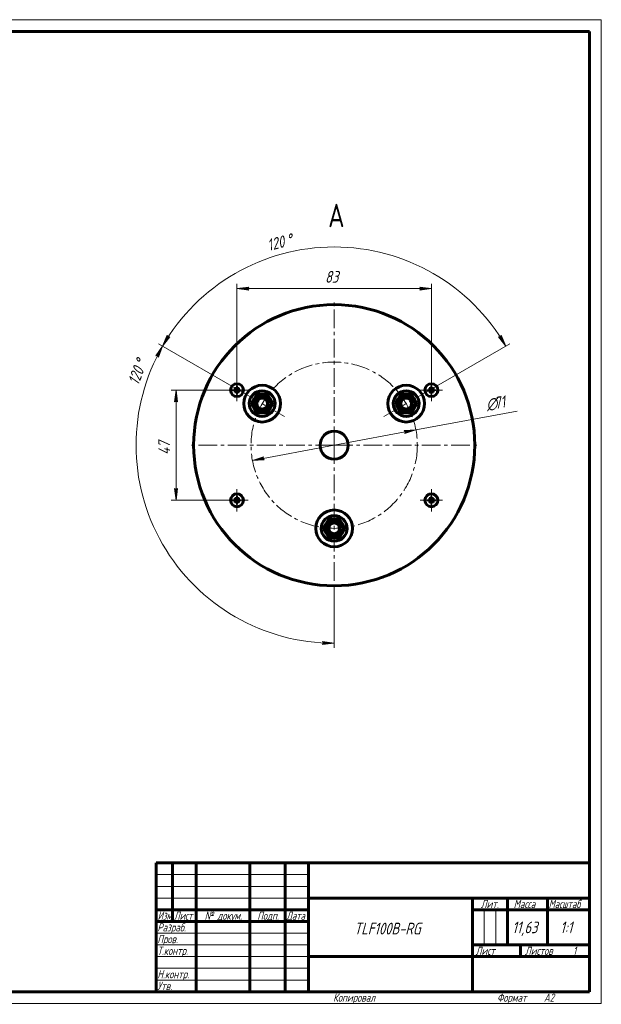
# Model space of a CAD drawing. Header units: millimetres. Extents: x 0 to 594, y 0 to 420.
# Tile 7 of 7: x 346 to 594, y 0 to 420. Entities that reach past the tile are written whole.
import ezdxf

# ---------------------------------------------------------------- set-up
doc = ezdxf.new("R2010")
doc.units = ezdxf.units.MM
for name, pattern in [('K5LT_AXLED', [12.484533, 7.984533, -1.5, 1.5, -1.5]), ('K5LT_BASIC', [0]), ('K5LT_THIN', [0])]:
    doc.linetypes.add(name, pattern=pattern)
doc.layers.add('Системный слой', color=7, linetype='Continuous')
doc.styles.add('KDIMTEXTSTYLE', font='GOST_AU.SHX', dxfattribs={"width": 0.96, "oblique": 15, "height": 5})
doc.styles.add('KTEXTSTYLE', font='GOST_AU.SHX', dxfattribs={"width": 0.96, "height": 5})
doc.dimstyles.new('KDIMSTYLE (1.00)', dxfattribs={"dimtxt": 5, "dimasz": 1, "dimexe": 2, "dimexo": 0, "dimgap": 1, "dimtad": 1, "dimtxsty": 'KDIMTEXTSTYLE', "dimsah": 1, "dimcen": 0, "dimdle": 1, "dimadec": 0, "dimazin": 0, "dimtfac": 0.667, "dimtmove": 0, "dimatfit": 3, "dimfxl": 1, "dimtvp": 1, "dimtolj": 1, "dimtzin": 0, "dimarcsym": 0})

# ---------------------------------------------------------------- blocks, each defined once
blk = doc.blocks.new('D4')
at = {"layer": 'Системный слой'}
for points in [[(406.68, 280.66), (409.85, 284.58), (409.03, 284.49), (408.73, 285.26)], [(553.28, 280.66), (551.23, 285.26), (550.93, 284.49), (550.11, 284.58)]]:
    blk.add_hatch(color=7, dxfattribs=at).paths.add_polyline_path(points)
at = {"layer": 'Системный слой', "color": 7, "linetype": 'K5LT_THIN', "lineweight": 18}
for p, q in [((441.04, 260.82), (404.94, 281.66)), ((406.68, 280.66), (408.73, 285.26)), ((409.85, 284.58), (406.68, 280.66)), ((408.73, 285.26), (409.03, 284.49)), ((409.03, 284.49), (409.85, 284.58)), ((518.92, 260.82), (555.02, 281.66)), ((553.28, 280.66), (550.11, 284.58)), ((550.11, 284.58), (550.93, 284.49)), ((550.93, 284.49), (551.23, 285.26)), ((551.23, 285.26), (553.28, 280.66))]:
    blk.add_line(p, q, dxfattribs=at)
blk.add_wipeout([(452.51, 319.69), (450.69, 326.72), (462.22, 329.7), (464.03, 322.68)]).dxf.layer = 'Системный слой'
blk.add_arc((479.98, 238.34), 84.64, 30, 150, dxfattribs=at)
at = {"layer": 'Системный слой', "color": 7, "char_height": 5, "attachment_point": 1, "rotation": 14.5172, "style": 'KTEXTSTYLE'}
for s, insert in [('\\H3.5;\\W0.965;\\Q15;\\Q15;\\H5.00;120', (450.86, 326.04)), ('\\H3.5;\\W0.965;\\Q15;\\Q15;\\H5.00;°', (459.06, 328.16))]:
    blk.add_mtext(s, dxfattribs=dict(at, insert=insert))
blk = doc.blocks.new('KDIMARROW_01')
at = {"layer": 'Системный слой'}
blk.add_hatch(color=0, dxfattribs=at).paths.add_polyline_path([(0, 0), (-5, 0.66), (-4.5, 0), (-5, -0.66)])
at = {"layer": 'Системный слой', "color": 0, "linetype": 'K5LT_THIN', "lineweight": 18}
for p, q in [((-4.5, 0), (-5, 0.66)), ((-5, 0.66), (0, 0)), ((0, 0), (-5, -0.66)), ((-5, -0.66), (-4.5, 0)), ((0, 0), (-1, 0))]:
    blk.add_line(p, q, dxfattribs=at)
blk = doc.blocks.new('D5')
at = {"layer": 'Системный слой'}
for points in [[(510.09, 243.27), (514.88, 244.83), (509.84, 244.57), (510.46, 244.01)], [(450.12, 232.11), (449.5, 232.66), (449.87, 233.4), (445.08, 231.84)]]:
    blk.add_hatch(color=7, dxfattribs=at).paths.add_polyline_path(points)
at = {"layer": 'Системный слой', "color": 7, "linetype": 'K5LT_THIN', "lineweight": 18}
for p, q in [((445.08, 231.84), (514.88, 244.83)), ((509.84, 244.57), (514.88, 244.83)), ((510.46, 244.01), (509.84, 244.57)), ((514.88, 244.83), (510.09, 243.27)), ((510.09, 243.27), (510.46, 244.01)), ((445.08, 231.84), (449.87, 233.4)), ((450.12, 232.11), (445.08, 231.84)), ((449.87, 233.4), (449.5, 232.66)), ((449.5, 232.66), (450.12, 232.11))]:
    blk.add_line(p, q, dxfattribs=at)
blk.add_wipeout([(545.59, 251.57), (544.27, 258.71), (554.22, 260.56), (555.55, 253.42)]).dxf.layer = 'Системный слой'
blk.add_line((514.88, 244.83), (558.12, 252.88), dxfattribs=at)
at = {"layer": 'Системный слой', "color": 7, "char_height": 5, "attachment_point": 1, "rotation": 10.5464, "style": 'KTEXTSTYLE'}
for s, insert in [('\\H3.5;\\W0.965;\\Q15;\\Q15;\\H5.00;∅', (544.39, 258.02)), ('\\H3.5;\\W0.965;\\Q15;\\Q15;\\H5.00;71', (547.78, 258.65))]:
    blk.add_mtext(s, dxfattribs=dict(at, insert=insert))
blk = doc.blocks.new('U112')
at = {"layer": 'Системный слой', "color": 30, "linetype": 'K5LT_AXLED', "lineweight": 18, "true_color": 0xff8000}
for q in [(438.48, 219.59), (433.73, 214.84), (443.23, 214.84), (438.48, 210.09)]:
    blk.add_line((438.48, 214.84), q, dxfattribs=at)
blk = doc.blocks.new('U113')
at = {"layer": 'Системный слой', "color": 30, "linetype": 'K5LT_AXLED', "lineweight": 18, "true_color": 0xff8000}
for q in [(438.48, 266.59), (433.73, 261.84), (443.23, 261.84), (438.48, 257.09)]:
    blk.add_line((438.48, 261.84), q, dxfattribs=at)
blk = doc.blocks.new('U114')
at = {"layer": 'Системный слой', "color": 30, "linetype": 'K5LT_AXLED', "lineweight": 18, "true_color": 0xff8000}
for q in [(479.98, 300.34), (417.98, 238.34), (541.98, 238.34), (479.98, 176.34)]:
    blk.add_line((479.98, 238.34), q, dxfattribs=at)
blk = doc.blocks.new('U115')
at = {"layer": 'Системный слой', "color": 30, "linetype": 'K5LT_AXLED', "lineweight": 18, "true_color": 0xff8000}
for q in [(521.48, 219.59), (516.73, 214.84), (526.23, 214.84), (521.48, 210.09)]:
    blk.add_line((521.48, 214.84), q, dxfattribs=at)
blk = doc.blocks.new('U116')
at = {"layer": 'Системный слой', "color": 30, "linetype": 'K5LT_AXLED', "lineweight": 18, "true_color": 0xff8000}
for q in [(521.48, 266.59), (516.73, 261.84), (526.23, 261.84), (521.48, 257.09)]:
    blk.add_line((521.48, 261.84), q, dxfattribs=at)
blk = doc.blocks.new('D6')
at = {"layer": 'Системный слой'}
blk.add_hatch(color=7, dxfattribs=at).paths.add_polyline_path([(479.98, 153.77), (475, 154.56), (475.48, 153.89), (474.96, 153.24)])
at = {"layer": 'Системный слой', "color": 7, "linetype": 'K5LT_THIN', "lineweight": 18}
for p, q in [((406.74, 280.62), (404.94, 275.91)), ((441.04, 260.82), (405.01, 281.62)), ((404.94, 275.91), (404.6, 276.67)), ((479.98, 178.34), (479.98, 151.77)), ((474.96, 153.24), (475.48, 153.89)), ((479.98, 153.77), (474.96, 153.24)), ((475.48, 153.89), (475, 154.56)), ((475, 154.56), (479.98, 153.77))]:
    blk.add_line(p, q, dxfattribs=at)
blk.add_wipeout([(397.83, 263.06), (391.05, 265.65), (395.29, 276.78), (402.07, 274.19)]).dxf.layer = 'Системный слой'
at = {"layer": 'Системный слой'}
blk.add_hatch(color=7, dxfattribs=at).paths.add_polyline_path([(404.94, 275.91), (406.74, 280.62), (403.78, 276.54), (404.6, 276.67)])
at = {"layer": 'Системный слой', "color": 7, "linetype": 'K5LT_THIN', "lineweight": 18}
for p, q in [((403.78, 276.54), (406.74, 280.62)), ((404.6, 276.67), (403.78, 276.54))]:
    blk.add_line(p, q, dxfattribs=at)
blk.add_arc((479.98, 238.34), 84.57, 150, 270, dxfattribs=at)
at = {"layer": 'Системный слой', "color": 7, "char_height": 5, "attachment_point": 1, "rotation": 69.1024, "style": 'KTEXTSTYLE'}
for s, insert in [('\\H3.5;\\W0.965;\\Q15;\\Q15;\\H5.00;120', (391.7, 265.41)), ('\\H3.5;\\W0.965;\\Q15;\\Q15;\\H5.00;°', (394.72, 273.31))]:
    blk.add_mtext(s, dxfattribs=dict(at, insert=insert))
blk = doc.blocks.new('D7')
at = {"layer": 'Системный слой'}
for points in [[(442.98, 305.19), (443.48, 305.85), (438.48, 305.19), (443.48, 304.53)], [(516.48, 304.53), (521.48, 305.19), (516.48, 305.85), (516.98, 305.19)]]:
    blk.add_hatch(color=7, dxfattribs=at).paths.add_polyline_path(points)
at = {"layer": 'Системный слой', "color": 7, "linetype": 'K5LT_THIN', "lineweight": 18}
for p, q in [((438.48, 264.59), (438.48, 307.19)), ((521.48, 264.59), (521.48, 307.19)), ((438.48, 305.19), (443.48, 305.85)), ((443.48, 304.53), (438.48, 305.19)), ((443.48, 305.85), (442.98, 305.19)), ((442.98, 305.19), (443.48, 304.53)), ((516.98, 305.19), (516.48, 305.85)), ((516.48, 305.85), (521.48, 305.19)), ((521.48, 305.19), (516.48, 304.53)), ((516.48, 304.53), (516.98, 305.19))]:
    blk.add_line(p, q, dxfattribs=at)
blk.add_wipeout([(476.09, 306.19), (476.09, 313.32), (483.56, 313.32), (483.56, 306.19)]).dxf.layer = 'Системный слой'
blk.add_line((438.48, 305.19), (521.48, 305.19), dxfattribs=at)
at = {"layer": 'Системный слой', "color": 7, "insert": (476.09, 312.72), "char_height": 5, "attachment_point": 1, "style": 'KTEXTSTYLE'}
blk.add_mtext('\\H3.5;\\W0.965;\\Q15;\\Q15;\\H5.00;83', dxfattribs=at)
blk = doc.blocks.new('D8')
at = {"layer": 'Системный слой'}
for points in [[(413.12, 256.84), (412.46, 261.84), (411.8, 256.84), (412.46, 257.34)], [(412.46, 214.84), (413.12, 219.84), (412.46, 219.34), (411.8, 219.84)]]:
    blk.add_hatch(color=7, dxfattribs=at).paths.add_polyline_path(points)
at = {"layer": 'Системный слой', "color": 7, "linetype": 'K5LT_THIN', "lineweight": 18}
for p, q in [((435.73, 261.84), (410.46, 261.84)), ((411.8, 256.84), (412.46, 261.84)), ((412.46, 261.84), (413.12, 256.84)), ((412.46, 257.34), (411.8, 256.84)), ((413.12, 256.84), (412.46, 257.34)), ((412.46, 214.84), (411.8, 219.84)), ((411.8, 219.84), (412.46, 219.34)), ((412.46, 219.34), (413.12, 219.84)), ((413.12, 219.84), (412.46, 214.84)), ((435.73, 214.84), (410.46, 214.84))]:
    blk.add_line(p, q, dxfattribs=at)
blk.add_wipeout([(411.46, 234.25), (404.32, 234.25), (404.32, 242.09), (411.46, 242.09)]).dxf.layer = 'Системный слой'
blk.add_line((412.46, 214.84), (412.46, 261.84), dxfattribs=at)
at = {"layer": 'Системный слой', "color": 7, "insert": (404.92, 234.25), "char_height": 5, "attachment_point": 1, "rotation": 90, "style": 'KTEXTSTYLE'}
blk.add_mtext('\\H3.5;\\W0.965;\\Q15;\\Q15;\\H5.00;47', dxfattribs=at)
blk = doc.blocks.new('U117')
at = {"color": 7, "linetype": 'K5LT_THIN', "lineweight": 18}
for p, q in [((0, 420), (594, 420)), ((594, 420), (594, 0)), ((404, 55), (469, 55)), ((404, 50), (469, 50)), ((404, 45), (469, 45)), ((543.96, 25), (543.96, 40)), ((548.98, 25), (548.98, 40)), ((404, 30), (469, 30)), ((404, 25), (469, 25)), ((404, 20), (469, 20)), ((404, 15), (469, 15)), ((404, 10), (469, 10)), ((594, 0), (0, 0))]:
    blk.add_line(p, q, dxfattribs=at)
at = {"color": 150, "linetype": 'K5LT_BASIC', "lineweight": 60, "true_color": 0x0080ff}
for p, q in [((20, 415), (589, 415)), ((589, 415), (589, 5)), ((404, 60), (589, 60)), ((404, 5), (404, 60)), ((411, 35), (411, 60)), ((421, 5), (421, 60)), ((444, 5), (444, 60)), ((459, 5), (459, 60)), ((469, 5), (469, 60)), ((469, 45), (589, 45)), ((539, 5), (539, 45)), ((554, 25), (554, 45)), ((571, 25), (571, 45)), ((404, 40), (469, 40)), ((539, 40), (554, 40)), ((554, 40), (589, 40)), ((404, 35), (469, 35)), ((539, 25), (589, 25)), ((559.57, 20), (559.57, 25)), ((469, 20), (539, 20)), ((539, 20), (589, 20)), ((589, 5), (20, 5))]:
    blk.add_line(p, q, dxfattribs=at)
at = {"color": 7, "attachment_point": 1, "style": 'KTEXTSTYLE'}
for s, insert, char_height in [('\\H3.5;\\W0.965;\\Q15;\\Q15;Лит.', (542.56, 44.23), 3.5), ('\\H3.5;\\W0.965;\\Q15;\\Q15;Масса', (556.58, 44.23), 3.5), ('\\H3.5;\\W0.965;\\Q15;\\Q15;\\W0.941;Масштаб', (571.52, 44.23), 3.5), ('\\H3.5;\\W0.965;\\Q15;\\Q15;\\W0.797;Изм.', (404.61, 39.23), 3.5), ('\\H3.5;\\W0.965;\\Q15;\\Q15;\\W0.807;Лист', (411.6, 39.23), 3.5), ('\\H3.5;\\W0.965;\\Q15;\\Q15;№ докум.', (424.67, 39.23), 3.5), ('\\H3.5;\\W0.965;\\Q15;\\Q15;Подп.', (447.15, 39.23), 3.5), ('\\H3.5;\\W0.965;\\Q15;\\Q15;\\W0.807;Дата', (459.6, 39.23), 3.5), ('\\H3.5;\\W0.965;\\Q15;\\Q15;Разраб.', (404.5, 34.23), 3.5), ('\\H3.5;\\W0.965;\\Q15;\\Q15;\\H5.00;TLF100B-RG', (488.47, 34.47), 5), ('\\H3.5;\\W0.965;\\Q15;\\Q15;\\H5.00;11,63', (555.97, 34.97), 5), ('\\H3.5;\\W0.965;\\Q15;\\Q15;\\H5.00;{\\c16711680;1:1}', (576.44, 34.97), 5), ('\\H3.5;\\W0.965;\\Q15;\\Q15;Пров.', (404.5, 29.23), 3.5), ('\\H3.5;\\W0.965;\\Q15;\\Q15;Т.контр.', (404.5, 24.23), 3.5), ('\\H3.5;\\W0.965;\\Q15;\\Q15;Лист', (540.36, 24.23), 3.5), ('\\H3.5;\\W0.965;\\Q15;\\Q15;Листов', (561.41, 24.23), 3.5), ('\\H3.5;\\W0.965;\\Q15;\\Q15;1', (581.91, 24.23), 3.5), ('\\H3.5;\\W0.965;\\Q15;\\Q15;Н.контр.', (404.5, 14.23), 3.5), ('\\H3.5;\\W0.965;\\Q15;\\Q15;Утв.', (404.5, 9.23), 3.5), ('\\H3.5;\\W0.965;\\Q15;\\Q15;Копировал', (479.5, 4.23), 3.5), ('\\H3.5;\\W0.965;\\Q15;\\Q15;Формат', (549.5, 4.23), 3.5), ('\\H3.5;\\W0.965;\\Q15;\\Q15;A2', (569.5, 4.23), 3.5)]:
    blk.add_mtext(s, dxfattribs=dict(at, insert=insert, char_height=char_height))

msp = doc.modelspace()

# ---------------------------------------------------------------- linework, layer by layer
at = {"layer": 'Системный слой', "color": 30, "linetype": 'K5LT_AXLED', "lineweight": 18, "true_color": 0xff8000}
for p, q in [((458.762, 250.586), (441.035, 260.821)), ((501.197, 250.586), (518.924, 260.821))]:
    msp.add_line(p, q, dxfattribs=at)
at = {"layer": 'Системный слой', "color": 150, "linetype": 'K5LT_BASIC', "lineweight": 60, "true_color": 0x0080ff}
for p, q in [((437.208, 215.165), (438.044, 214.949)), ((437.208, 214.508), (438.044, 214.724)), ((437.579, 215.187), (438.191, 214.949)), ((437.579, 214.486), (438.191, 214.724)), ((437.991, 215.325), (438.328, 214.988)), ((437.991, 214.348), (438.328, 214.685)), ((438.044, 214.949), (438.191, 214.949)), ((438.044, 214.724), (438.044, 214.949)), ((438.191, 214.724), (438.044, 214.724)), ((438.129, 215.737), (438.367, 215.125)), ((438.129, 213.936), (438.367, 214.547)), ((438.152, 216.108), (438.367, 215.272)), ((438.152, 213.565), (438.367, 214.401)), ((438.191, 214.949), (438.328, 214.988)), ((438.328, 214.685), (438.191, 214.724)), ((438.328, 214.988), (438.367, 215.125)), ((438.367, 214.547), (438.328, 214.685)), ((438.367, 215.272), (438.592, 215.272)), ((438.367, 215.125), (438.367, 215.272)), ((438.367, 214.401), (438.367, 214.547)), ((438.592, 214.401), (438.367, 214.401)), ((438.808, 216.108), (438.592, 215.272)), ((438.83, 215.737), (438.592, 215.125)), ((438.592, 215.272), (438.592, 215.125)), ((438.592, 215.125), (438.631, 214.988)), ((438.631, 214.685), (438.592, 214.547)), ((438.83, 213.936), (438.592, 214.547)), ((438.592, 214.547), (438.592, 214.401)), ((438.808, 213.565), (438.592, 214.401)), ((438.968, 215.325), (438.631, 214.988)), ((438.631, 214.988), (438.769, 214.949)), ((438.769, 214.724), (438.631, 214.685)), ((438.968, 214.348), (438.631, 214.685)), ((439.381, 215.187), (438.769, 214.949)), ((438.769, 214.949), (438.916, 214.949)), ((439.381, 214.486), (438.769, 214.724)), ((438.916, 214.724), (438.769, 214.724)), ((439.751, 215.165), (438.916, 214.949)), ((438.916, 214.949), (438.916, 214.724)), ((439.751, 214.508), (438.916, 214.724)), ((520.208, 215.165), (521.044, 214.949)), ((520.208, 214.508), (521.044, 214.724)), ((520.579, 215.187), (521.191, 214.949)), ((520.579, 214.486), (521.191, 214.724)), ((520.991, 215.325), (521.328, 214.988)), ((520.991, 214.348), (521.328, 214.685)), ((521.044, 214.949), (521.191, 214.949)), ((521.044, 214.724), (521.044, 214.949)), ((521.191, 214.724), (521.044, 214.724)), ((521.129, 215.737), (521.367, 215.125)), ((521.129, 213.936), (521.367, 214.547)), ((521.152, 216.108), (521.367, 215.272)), ((521.152, 213.565), (521.367, 214.401)), ((521.191, 214.949), (521.328, 214.988)), ((521.328, 214.685), (521.191, 214.724)), ((521.328, 214.988), (521.367, 215.125)), ((521.367, 214.547), (521.328, 214.685)), ((521.367, 215.272), (521.592, 215.272)), ((521.367, 215.125), (521.367, 215.272)), ((521.367, 214.401), (521.367, 214.547)), ((521.592, 214.401), (521.367, 214.401)), ((521.808, 216.108), (521.592, 215.272)), ((521.83, 215.737), (521.592, 215.125)), ((521.592, 215.272), (521.592, 215.125)), ((521.592, 215.125), (521.631, 214.988)), ((521.631, 214.685), (521.592, 214.547)), ((521.83, 213.936), (521.592, 214.547)), ((521.592, 214.547), (521.592, 214.401)), ((521.808, 213.565), (521.592, 214.401)), ((521.968, 215.325), (521.631, 214.988)), ((521.631, 214.988), (521.769, 214.949)), ((521.769, 214.724), (521.631, 214.685)), ((521.968, 214.348), (521.631, 214.685)), ((522.381, 215.187), (521.769, 214.949)), ((521.769, 214.949), (521.916, 214.949)), ((522.381, 214.486), (521.769, 214.724)), ((521.916, 214.724), (521.769, 214.724)), ((522.751, 215.165), (521.916, 214.949)), ((521.916, 214.949), (521.916, 214.724)), ((522.751, 214.508), (521.916, 214.724)), ((476.516, 204.836), (477.547, 206.622)), ((477.918, 206.836), (479.98, 206.836)), ((479.98, 206.836), (482.041, 206.836)), ((482.413, 206.622), (483.444, 204.836)), ((475.485, 203.051), (476.516, 204.836)), ((476.516, 200.836), (475.485, 202.622)), ((483.444, 204.836), (484.475, 203.051)), ((484.475, 202.622), (483.444, 200.836)), ((477.547, 199.051), (476.516, 200.836)), ((479.98, 198.836), (477.918, 198.836)), ((482.041, 198.836), (479.98, 198.836)), ((483.444, 200.836), (482.413, 199.051))]:
    msp.add_line(p, q, dxfattribs=at)
at = {"layer": 'Системный слой', "color": 30, "linetype": 'K5LT_AXLED', "lineweight": 18, "true_color": 0xff8000}
msp.add_circle((479.98, 238.336), 35.5, dxfattribs=at)
at = {"layer": 'Системный слой', "color": 150, "linetype": 'K5LT_BASIC', "lineweight": 60, "true_color": 0x0080ff}
for centre, radius in [((438.48, 214.836), 2.75), ((521.48, 214.836), 2.75), ((479.98, 202.836), 7.85), ((479.98, 202.836), 5.5), ((479.98, 202.836), 2.959), ((479.98, 202.836), 2.5), ((479.98, 202.836), 2.3)]:
    msp.add_circle(centre, radius, dxfattribs=at)
for radius, start, end in [(4, 90, 150), (4.5, 117.26604, 122.73396), (4, 30, 90), (4.5, 57.26604, 62.73396), (4.5, 177.26604, 182.73396), (4, 150, 210), (4, 330, 30), (4.5, 357.26604, 2.73396), (4, 210, 270), (4.5, 237.26604, 242.73396), (4, 270, 330), (4.5, 297.26604, 302.73396)]:
    msp.add_arc((479.98, 202.836), radius, start, end, dxfattribs=at)
at = {"layer": 'Системный слой', "color": 7, "linetype": 'K5LT_THIN', "lineweight": 18}
for radius in [3, 2.067]:
    msp.add_arc((479.98, 202.836), radius, 70, 340, dxfattribs=at)
at = {"layer": 'Системный слой', "color": 150, "linetype": 'K5LT_BASIC', "lineweight": 60, "true_color": 0x0080ff}
for centre, major_axis, ratio, start_param, end_param in [((438.71, 214.836), (0, -2.965), 0.50968, 4.6014195, 4.8233585), ((438.48, 214.758), (-2.976, 0), 0.1511986, -1.2632661, -1.1292728), ((438.48, 214.915), (2.976, 0), 0.1511986, 4.2708654, 4.4048588), ((438.514, 214.716), (-2.861, -0.811), 0.2465238, -1.4573268, -1.3085063), ((438.514, 214.957), (2.861, -0.811), 0.2465238, 4.450099, 4.5989194), ((438.6, 214.802), (-0.811, -2.861), 0.2465238, 4.450099, 4.5989194), ((438.558, 214.836), (0, -2.976), 0.1511986, 4.2708654, 4.4048588), ((438.48, 214.606), (-2.965, 0), 0.50968, 4.6014195, 4.8233585), ((438.401, 214.836), (0, 2.976), 0.1511986, -1.2632661, -1.1292728), ((438.359, 214.802), (-0.811, 2.861), 0.2465238, -1.4573268, -1.3085063), ((438.446, 214.716), (-2.861, 0.811), 0.2465238, 4.450099, 4.5989194), ((438.446, 214.957), (2.861, 0.811), 0.2465238, -1.4573268, -1.3085063), ((438.48, 214.758), (-2.976, 0), 0.1511986, 4.2708654, 4.4048588), ((438.48, 214.915), (2.976, 0), 0.1511986, -1.2632661, -1.1292728), ((438.25, 214.836), (0, 2.965), 0.50968, 4.6014195, 4.8233585), ((521.71, 214.836), (0, -2.965), 0.50968, 4.6014195, 4.8233585), ((521.48, 214.758), (-2.976, 0), 0.1511986, -1.2632661, -1.1292728), ((521.48, 214.915), (2.976, 0), 0.1511986, 4.2708654, 4.4048588), ((521.514, 214.716), (-2.861, -0.811), 0.2465238, -1.4573268, -1.3085063), ((521.514, 214.957), (2.861, -0.811), 0.2465238, 4.450099, 4.5989194), ((521.6, 214.802), (-0.811, -2.861), 0.2465238, 4.450099, 4.5989194), ((521.558, 214.836), (0, -2.976), 0.1511986, 4.2708654, 4.4048588), ((521.48, 214.606), (-2.965, 0), 0.50968, 4.6014195, 4.8233585), ((521.401, 214.836), (0, 2.976), 0.1511986, -1.2632661, -1.1292728), ((521.359, 214.802), (-0.811, 2.861), 0.2465238, -1.4573268, -1.3085063), ((521.446, 214.716), (-2.861, 0.811), 0.2465238, 4.450099, 4.5989194), ((521.446, 214.957), (2.861, 0.811), 0.2465238, -1.4573268, -1.3085063), ((521.48, 214.758), (-2.976, 0), 0.1511986, 4.2708654, 4.4048588), ((521.48, 214.915), (2.976, 0), 0.1511986, -1.2632661, -1.1292728), ((521.25, 214.836), (0, 2.965), 0.50968, 4.6014195, 4.8233585), ((438.6, 214.87), (0.811, -2.861), 0.2465238, -1.4573268, -1.3085063), ((438.558, 214.836), (0, -2.976), 0.1511986, -1.2632661, -1.1292728), ((438.48, 215.066), (2.965, 0), 0.50968, 4.6014195, 4.712389), ((438.48, 215.066), (2.965, 0), 0.50968, 4.712389, 4.8233585), ((438.401, 214.836), (0, 2.976), 0.1511986, 4.2708654, 4.4048588), ((438.359, 214.87), (0.811, 2.861), 0.2465238, 4.450099, 4.5989194), ((521.6, 214.87), (0.811, -2.861), 0.2465238, -1.4573268, -1.3085063), ((521.558, 214.836), (0, -2.976), 0.1511986, -1.2632661, -1.1292728), ((521.48, 215.066), (2.965, 0), 0.50968, 4.6014195, 4.712389), ((521.48, 215.066), (2.965, 0), 0.50968, 4.712389, 4.8233585), ((521.401, 214.836), (0, 2.976), 0.1511986, 4.2708654, 4.4048588), ((521.359, 214.87), (0.811, 2.861), 0.2465238, 4.450099, 4.5989194)]:
    msp.add_ellipse(centre, major_axis=major_axis, ratio=ratio, start_param=start_param, end_param=end_param, dxfattribs=at)

# ---------------------------------------------------------------- block references
at = {"layer": 'Системный слой'}
for name in ['U112', 'U115']:
    msp.add_blockref(name, (0, 0), dxfattribs=at)

# ---------------------------------------------------------------- next in the draw order: dimensions: what is measured, and where the dimension line sits
at = {"layer": 'Системный слой', "color": 7}
dim = msp.add_angular_dim_2l(base=(407.103, 281.389), line1=((479.98, 238.336), (441.035, 260.821)), line2=((479.98, 238.336), (518.924, 260.821)), dimstyle='KDIMSTYLE (1.00)', override={"dimpost": '\\H5.0;\\W0.965;\\Q15;<>', "dimblk1": 'KDIMARROW_01', "dimblk2": 'KDIMARROW_01', "dimclrt": 7, "dimtol": 1, "dimtp": 0, "dimtm": 0, "dimtdec": 5, "dimtolj": 1}, dxfattribs=at)
dim.commit()
dim.dimension.update_dxf_attribs({"geometry": 'D4', "text_midpoint": (458.762, 320.277), "dimtype": 162})

# ---------------------------------------------------------------- next in the draw order: linework, layer by layer
at = {"layer": 'Системный слой', "color": 150, "linetype": 'K5LT_BASIC', "lineweight": 60, "true_color": 0x0080ff}
for p, q in [((437.208, 262.165), (438.044, 261.949)), ((437.208, 261.508), (438.044, 261.724)), ((437.579, 262.187), (438.191, 261.949)), ((437.579, 261.486), (438.191, 261.724)), ((437.991, 262.325), (438.328, 261.988)), ((437.991, 261.348), (438.328, 261.685)), ((438.044, 261.949), (438.191, 261.949)), ((438.044, 261.724), (438.044, 261.949)), ((438.191, 261.724), (438.044, 261.724)), ((438.129, 262.737), (438.367, 262.125)), ((438.129, 260.936), (438.367, 261.547)), ((438.152, 263.108), (438.367, 262.272)), ((438.152, 260.565), (438.367, 261.401)), ((438.191, 261.949), (438.328, 261.988)), ((438.328, 261.685), (438.191, 261.724)), ((438.328, 261.988), (438.367, 262.125)), ((438.367, 261.547), (438.328, 261.685)), ((438.367, 262.272), (438.592, 262.272)), ((438.367, 262.125), (438.367, 262.272)), ((438.367, 261.401), (438.367, 261.547)), ((438.592, 261.401), (438.367, 261.401)), ((438.808, 263.108), (438.592, 262.272)), ((438.83, 262.737), (438.592, 262.125)), ((438.592, 262.272), (438.592, 262.125)), ((438.592, 262.125), (438.631, 261.988)), ((438.631, 261.685), (438.592, 261.547)), ((438.83, 260.936), (438.592, 261.547)), ((438.592, 261.547), (438.592, 261.401)), ((438.808, 260.565), (438.592, 261.401)), ((438.968, 262.325), (438.631, 261.988)), ((438.631, 261.988), (438.769, 261.949)), ((438.769, 261.724), (438.631, 261.685)), ((438.968, 261.348), (438.631, 261.685)), ((439.381, 262.187), (438.769, 261.949)), ((438.769, 261.949), (438.916, 261.949)), ((439.381, 261.486), (438.769, 261.724)), ((438.916, 261.724), (438.769, 261.724)), ((439.751, 262.165), (438.916, 261.949)), ((438.916, 261.949), (438.916, 261.724)), ((439.751, 261.508), (438.916, 261.724))]:
    msp.add_line(p, q, dxfattribs=at)
msp.add_circle((438.48, 261.836), 2.75, dxfattribs=at)
for centre, major_axis, ratio, start_param, end_param in [((438.71, 261.836), (0, -2.965), 0.50968, 4.6014195, 4.8233585), ((438.48, 261.758), (-2.976, 0), 0.1511986, -1.2632661, -1.1292728), ((438.48, 261.915), (2.976, 0), 0.1511986, 4.2708654, 4.4048588), ((438.514, 261.716), (-2.861, -0.811), 0.2465238, -1.4573268, -1.3085063), ((438.514, 261.957), (2.861, -0.811), 0.2465238, 4.450099, 4.5989194), ((438.6, 261.802), (-0.811, -2.861), 0.2465238, 4.450099, 4.5989194), ((438.6, 261.87), (0.811, -2.861), 0.2465238, -1.4573268, -1.3085063), ((438.558, 261.836), (0, -2.976), 0.1511986, 4.2708654, 4.4048588), ((438.558, 261.836), (0, -2.976), 0.1511986, -1.2632661, -1.1292728), ((438.48, 261.606), (-2.965, 0), 0.50968, 4.6014195, 4.8233585), ((438.401, 261.836), (0, 2.976), 0.1511986, -1.2632661, -1.1292728), ((438.401, 261.836), (0, 2.976), 0.1511986, 4.2708654, 4.4048588), ((438.359, 261.802), (-0.811, 2.861), 0.2465238, -1.4573268, -1.3085063), ((438.359, 261.87), (0.811, 2.861), 0.2465238, 4.450099, 4.5989194), ((438.446, 261.716), (-2.861, 0.811), 0.2465238, 4.450099, 4.5989194), ((438.446, 261.957), (2.861, 0.811), 0.2465238, -1.4573268, -1.3085063), ((438.48, 261.758), (-2.976, 0), 0.1511986, 4.2708654, 4.4048588), ((438.48, 261.915), (2.976, 0), 0.1511986, -1.2632661, -1.1292728), ((438.25, 261.836), (0, 2.965), 0.50968, 4.6014195, 4.8233585), ((521.558, 261.836), (0, -2.976), 0.1511986, 4.2708654, 4.4048588), ((521.48, 261.606), (-2.965, 0), 0.50968, 4.6014195, 4.8233585), ((521.401, 261.836), (0, 2.976), 0.1511986, -1.2632661, -1.1292728), ((438.48, 262.066), (2.965, 0), 0.50968, 4.6014195, 4.712389), ((438.48, 262.066), (2.965, 0), 0.50968, 4.712389, 4.8233585)]:
    msp.add_ellipse(centre, major_axis=major_axis, ratio=ratio, start_param=start_param, end_param=end_param, dxfattribs=at)

# ---------------------------------------------------------------- next in the draw order: texts
at = {"layer": 'Системный слой', "color": 7, "insert": (477.408, 341.405), "char_height": 10, "attachment_point": 1, "style": 'KTEXTSTYLE'}
msp.add_mtext('\\H3.5;\\W0.965;\\Q15;\\Q0;\\H10.00;{\\c16711680;А}', dxfattribs=at)

# ---------------------------------------------------------------- next in the draw order: dimensions: what is measured, and where the dimension line sits
at = {"layer": 'Системный слой', "color": 7}
dim = msp.add_diameter_dim_2p(p1=(445.08, 231.839), p2=(514.88, 244.834), dimstyle='KDIMSTYLE (1.00)', override={"dimpost": '\\H5.0;\\W0.965;\\Q15;<>', "dimblk1": 'KDIMARROW_01', "dimblk2": 'KDIMARROW_01', "dimclrt": 7, "dimtol": 1, "dimtp": 0, "dimtm": 0, "dimtdec": 5, "dimatfit": 2, "dimtolj": 1}, dxfattribs=at)
dim.commit()
dim.dimension.update_dxf_attribs({"geometry": 'D5', "text_midpoint": (550.964, 251.552), "dimtype": 163})

# ---------------------------------------------------------------- next in the draw order: linework, layer by layer
at = {"layer": 'Системный слой', "color": 150, "linetype": 'K5LT_BASIC', "lineweight": 60, "true_color": 0x0080ff}
for p, q in [((520.208, 262.165), (521.044, 261.949)), ((520.208, 261.508), (521.044, 261.724)), ((520.579, 262.187), (521.191, 261.949)), ((520.579, 261.486), (521.191, 261.724)), ((520.991, 262.325), (521.328, 261.988)), ((520.991, 261.348), (521.328, 261.685)), ((521.044, 261.949), (521.191, 261.949)), ((521.044, 261.724), (521.044, 261.949)), ((521.191, 261.724), (521.044, 261.724)), ((521.129, 262.737), (521.367, 262.125)), ((521.129, 260.936), (521.367, 261.547)), ((521.152, 263.108), (521.367, 262.272)), ((521.152, 260.565), (521.367, 261.401)), ((521.191, 261.949), (521.328, 261.988)), ((521.328, 261.685), (521.191, 261.724)), ((521.328, 261.988), (521.367, 262.125)), ((521.367, 261.547), (521.328, 261.685)), ((521.367, 262.272), (521.592, 262.272)), ((521.367, 262.125), (521.367, 262.272)), ((521.367, 261.401), (521.367, 261.547)), ((521.592, 261.401), (521.367, 261.401)), ((521.808, 263.108), (521.592, 262.272)), ((521.83, 262.737), (521.592, 262.125)), ((521.592, 262.272), (521.592, 262.125)), ((521.592, 262.125), (521.631, 261.988)), ((521.631, 261.685), (521.592, 261.547)), ((521.83, 260.936), (521.592, 261.547)), ((521.592, 261.547), (521.592, 261.401)), ((521.808, 260.565), (521.592, 261.401)), ((521.968, 262.325), (521.631, 261.988)), ((521.631, 261.988), (521.769, 261.949)), ((521.769, 261.724), (521.631, 261.685)), ((521.968, 261.348), (521.631, 261.685)), ((522.381, 262.187), (521.769, 261.949)), ((521.769, 261.949), (521.916, 261.949)), ((522.381, 261.486), (521.769, 261.724)), ((521.916, 261.724), (521.769, 261.724)), ((522.751, 262.165), (521.916, 261.949)), ((521.916, 261.949), (521.916, 261.724)), ((522.751, 261.508), (521.916, 261.724)), ((444.741, 256.301), (445.772, 258.086)), ((445.772, 258.086), (446.803, 259.872)), ((447.174, 260.086), (449.236, 260.086)), ((449.236, 260.086), (451.297, 260.086)), ((451.669, 259.872), (452.7, 258.086)), ((452.7, 258.086), (453.731, 256.301)), ((506.229, 256.301), (507.26, 258.086)), ((507.26, 258.086), (508.29, 259.872)), ((508.662, 260.086), (510.724, 260.086)), ((510.724, 260.086), (512.785, 260.086)), ((513.157, 259.872), (514.188, 258.086)), ((514.188, 258.086), (515.219, 256.301)), ((445.772, 254.086), (444.741, 255.872)), ((446.803, 252.301), (445.772, 254.086)), ((452.7, 254.086), (451.669, 252.301)), ((453.731, 255.872), (452.7, 254.086)), ((507.26, 254.086), (506.229, 255.872)), ((508.29, 252.301), (507.26, 254.086)), ((514.188, 254.086), (513.157, 252.301)), ((515.219, 255.872), (514.188, 254.086)), ((449.236, 252.086), (447.174, 252.086)), ((451.297, 252.086), (449.236, 252.086)), ((510.724, 252.086), (508.662, 252.086)), ((512.785, 252.086), (510.724, 252.086))]:
    msp.add_line(p, q, dxfattribs=at)
for centre, radius in [((479.98, 238.336), 60), ((449.236, 256.086), 7.85), ((449.236, 256.086), 5.5), ((510.724, 256.086), 7.85), ((510.724, 256.086), 5.5), ((521.48, 261.836), 2.75), ((449.236, 256.086), 2.959), ((449.236, 256.086), 2.5), ((449.236, 256.086), 2.3), ((510.724, 256.086), 2.959), ((510.724, 256.086), 2.5), ((510.724, 256.086), 2.3), ((479.98, 238.336), 6)]:
    msp.add_circle(centre, radius, dxfattribs=at)
for centre, radius, start, end in [((449.236, 256.086), 4, 150, 210), ((449.236, 256.086), 4, 90, 150), ((449.236, 256.086), 4.5, 117.26604, 122.73396), ((449.236, 256.086), 4, 30, 90), ((449.236, 256.086), 4.5, 57.26604, 62.73396), ((449.236, 256.086), 4, 330, 30), ((510.724, 256.086), 4, 150, 210), ((510.724, 256.086), 4, 90, 150), ((510.724, 256.086), 4.5, 117.26604, 122.73396), ((510.724, 256.086), 4, 30, 90), ((510.724, 256.086), 4.5, 57.26604, 62.73396), ((510.724, 256.086), 4, 330, 30), ((449.236, 256.086), 4.5, 177.26604, 182.73396), ((449.236, 256.086), 4, 210, 270), ((449.236, 256.086), 4.5, 237.26604, 242.73396), ((449.236, 256.086), 4, 270, 330), ((449.236, 256.086), 4.5, 297.26604, 302.73396), ((449.236, 256.086), 4.5, 357.26604, 2.73396), ((510.724, 256.086), 4.5, 177.26604, 182.73396), ((510.724, 256.086), 4, 210, 270), ((510.724, 256.086), 4.5, 237.26604, 242.73396), ((510.724, 256.086), 4, 270, 330), ((510.724, 256.086), 4.5, 297.26604, 302.73396), ((510.724, 256.086), 4.5, 357.26604, 2.73396)]:
    msp.add_arc(centre, radius, start, end, dxfattribs=at)
at = {"layer": 'Системный слой', "color": 7, "linetype": 'K5LT_THIN', "lineweight": 18}
for centre, radius in [((449.236, 256.086), 3), ((449.236, 256.086), 2.067), ((510.724, 256.086), 3), ((510.724, 256.086), 2.067)]:
    msp.add_arc(centre, radius, 70, 340, dxfattribs=at)
at = {"layer": 'Системный слой', "color": 150, "linetype": 'K5LT_BASIC', "lineweight": 60, "true_color": 0x0080ff}
for centre, major_axis, ratio, start_param, end_param in [((521.71, 261.836), (0, -2.965), 0.50968, 4.6014195, 4.8233585), ((521.48, 261.758), (-2.976, 0), 0.1511986, -1.2632661, -1.1292728), ((521.48, 261.915), (2.976, 0), 0.1511986, 4.2708654, 4.4048588), ((521.514, 261.716), (-2.861, -0.811), 0.2465238, -1.4573268, -1.3085063), ((521.514, 261.957), (2.861, -0.811), 0.2465238, 4.450099, 4.5989194), ((521.6, 261.802), (-0.811, -2.861), 0.2465238, 4.450099, 4.5989194), ((521.6, 261.87), (0.811, -2.861), 0.2465238, -1.4573268, -1.3085063), ((521.558, 261.836), (0, -2.976), 0.1511986, -1.2632661, -1.1292728), ((521.401, 261.836), (0, 2.976), 0.1511986, 4.2708654, 4.4048588), ((521.359, 261.802), (-0.811, 2.861), 0.2465238, -1.4573268, -1.3085063), ((521.359, 261.87), (0.811, 2.861), 0.2465238, 4.450099, 4.5989194), ((521.446, 261.716), (-2.861, 0.811), 0.2465238, 4.450099, 4.5989194), ((521.446, 261.957), (2.861, 0.811), 0.2465238, -1.4573268, -1.3085063), ((521.48, 261.758), (-2.976, 0), 0.1511986, 4.2708654, 4.4048588), ((521.48, 261.915), (2.976, 0), 0.1511986, -1.2632661, -1.1292728), ((521.25, 261.836), (0, 2.965), 0.50968, 4.6014195, 4.8233585), ((521.48, 262.066), (2.965, 0), 0.50968, 4.6014195, 4.712389), ((521.48, 262.066), (2.965, 0), 0.50968, 4.712389, 4.8233585)]:
    msp.add_ellipse(centre, major_axis=major_axis, ratio=ratio, start_param=start_param, end_param=end_param, dxfattribs=at)

# ---------------------------------------------------------------- next in the draw order: block references
at = {"layer": 'Системный слой'}
for name in ['U114', 'U113', 'U116']:
    msp.add_blockref(name, (0, 0), dxfattribs=at)

# ---------------------------------------------------------------- next in the draw order: dimensions: what is measured, and where the dimension line sits
at = {"layer": 'Системный слой', "color": 7}
dim = msp.add_angular_dim_2l(base=(479.134, 153.771), line1=((479.98, 238.336), (479.98, 178.336)), line2=((479.98, 238.336), (441.035, 260.821)), dimstyle='KDIMSTYLE (1.00)', override={"dimpost": '\\H5.0;\\W0.965;\\Q15;<>', "dimblk1": 'KDIMARROW_01', "dimblk2": 'KDIMARROW_01', "dimclrt": 7, "dimtol": 1, "dimtp": 0, "dimtm": 0, "dimtdec": 5, "dimtolj": 1}, dxfattribs=at)
dim.commit()
dim.dimension.update_dxf_attribs({"geometry": 'D6', "text_midpoint": (400.973, 268.502), "dimtype": 162})

# ---------------------------------------------------------------- next in the draw order: dimensions: what is measured, and where the dimension line sits
dim = msp.add_linear_dim(base=(438.48, 305.187), p1=(521.48, 264.586), p2=(438.48, 264.586), dimstyle='KDIMSTYLE (1.00)', override={"dimexo": 0, "dimpost": '\\H5.0;\\W0.965;\\Q15;<>', "dimblk1": 'KDIMARROW_01', "dimblk2": 'KDIMARROW_01', "dimse1": 0, "dimse2": 0, "dimclrt": 7, "dimtol": 1, "dimtp": 0, "dimtm": 0, "dimtdec": 5, "dimtolj": 1}, dxfattribs=at)
dim.commit()
dim.dimension.update_dxf_attribs({"geometry": 'D7', "text_midpoint": (479.98, 305.187), "dimtype": 160})
dim = msp.add_linear_dim(base=(412.457, 214.836), p1=(435.73, 261.836), p2=(435.73, 214.836), angle=90, dimstyle='KDIMSTYLE (1.00)', override={"dimexo": 0, "dimpost": '\\H5.0;\\W0.965;\\Q15;<>', "dimblk1": 'KDIMARROW_01', "dimblk2": 'KDIMARROW_01', "dimse1": 0, "dimse2": 0, "dimclrt": 7, "dimtol": 1, "dimtp": 0, "dimtm": 0, "dimtdec": 5, "dimtolj": 1}, dxfattribs=at)
dim.commit()
dim.dimension.update_dxf_attribs({"geometry": 'D8', "text_midpoint": (412.457, 238.336), "dimtype": 160})

# ---------------------------------------------------------------- next in the draw order: block references
msp.add_blockref('U117', (0, 0))

doc.saveas('drawing.dxf')
